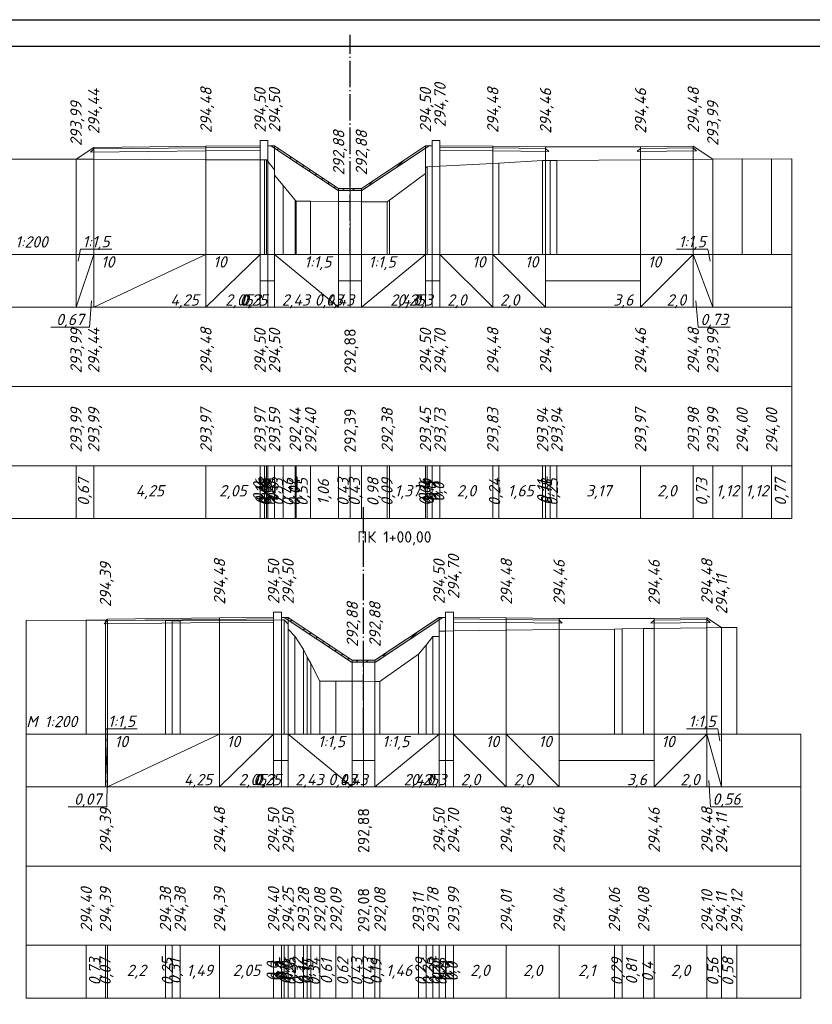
# Model space of a CAD drawing. Header units: millimetres. Extents: x -14 to 1076, y -11 to 287.
# Tile 6 of 9: x 396 to 546, y 100 to 286. Entities that reach past the tile are written whole.
import ezdxf
from ezdxf.enums import TextEntityAlignment as Align

# ---------------------------------------------------------------- set-up
doc = ezdxf.new("R2010")
doc.units = ezdxf.units.MM
doc.linetypes.add('Штрихпунктирная тонкая 4 к 15', pattern=[19, 15, -1.7, 0.6, -1.7])
for name, color, linetype in [('Дорожная одежда', 7, 'Continuous'), ('Ось', 7, 'Continuous'), ('Подписи масштабов', 7, 'Continuous'), ('Подпись пикета', 7, 'Continuous'), ('Проектная поверхность', 7, 'Continuous'), ('Проектная поверхность.Ординаты', 7, 'Continuous'), ('Проектная поверхность.Отметки', 7, 'Continuous'), ('Существующая поверхность', 7, 'Continuous'), ('Существующая поверхность.Ординаты', 7, 'Continuous'), ('Таблица поперечного профиля', 7, 'Continuous'), ('Таблица.Элементы профиля.Проектные данные', 7, 'Continuous')]:
    doc.layers.add(name, color=color, linetype=linetype)
doc.styles.add('ISOCPEUR_01CC0', font='isocpeui.ttf', dxfattribs={"height": 0.2})
doc.styles.add('ISOCPEUR_11CC0', font='txt', dxfattribs={"height": 0.2})

msp = doc.modelspace()

# ---------------------------------------------------------------- hatches: boundary and pattern name
at = {"layer": 'Дорожная одежда', "true_color": 0xffffff}
for points in [[(456.23, 254.01), (443.48, 262.51), (444.2, 262.51), (456.35, 254.41), (460.65, 254.41), (472.8, 262.51), (473.52, 262.51), (460.77, 254.01)], [(458.8, 164.65), (446.05, 173.15), (446.77, 173.15), (458.92, 165.05), (463.22, 165.05), (475.37, 173.15), (476.09, 173.15), (463.34, 164.65)]]:
    msp.add_hatch(color=7, dxfattribs=at).paths.add_polyline_path(points)
at = {"layer": 'Дорожная одежда'}
h = msp.add_hatch(dxfattribs=at)
h.set_pattern_fill('FILL-17_2_3_0_0', color=256, scale=0.1, style=0, pattern_type=2)
h.set_pattern_definition([(225, (443.58, 274.611), (12, -1e-15), [0.2828, -16.6877]), (225, (443.58, 268.611), (12, -1e-15), [0.2828, -16.6877]), (225, (453.58, 274.611), (12, -1e-15), [4.5255, -12.445]), (225, (453.58, 268.611), (12, -1e-15), [4.5255, -12.445]), (225, (444.58, 263.611), (12, -1e-15), [1.697, -15.2735]), (225, (444.58, 265.611), (12, -1e-15), [1.697, -15.2735]), (225, (444.58, 269.611), (12, -1e-15), [1.697, -15.2735]), (225, (444.58, 271.611), (12, -1e-15), [1.697, -15.2735]), (225, (455.58, 262.611), (12, -1e-15), [0.283, -16.6877]), (225, (455.58, 272.611), (12, -1e-15), [0.8485, -16.122]), (225, (455.58, 274.611), (12, -1e-15), [3.2527, -13.718]), (225, (455.58, 264.611), (12, -1e-15), [3.1113, -13.8593]), (225, (455.58, 266.611), (12, -1e-15), [0.8485, -16.122]), (225, (455.58, 268.611), (12, -1e-15), [0.283, -16.6877]), (225, (455.58, 268.611), (12, -1e-15), [3.2527, -13.718]), (225, (455.58, 270.611), (12, -1e-15), [3.1113, -13.8593]), (225, (445.58, 274.611), (12, -1e-15), [3.1113, -13.8593]), (225, (445.58, 268.611), (12, -1e-15), [3.1113, -13.8593]), (225, (447.58, 274.611), (12, -1e-15), [1.98, -14.9907]), (225, (447.58, 268.611), (12, -1e-15), [1.98, -14.9907]), (225, (448.58, 265.611), (12, -1e-15), [4.5255, -12.445]), (225, (448.58, 271.611), (12, -1e-15), [4.5255, -12.445]), (225, (448.78, 263.811), (12, -1e-15), [1.98, -14.9907]), (225, (448.78, 269.811), (12, -1e-15), [1.98, -14.9907]), (225, (449.58, 274.611), (12, -1e-15), [4.8083, -12.1622]), (225, (449.58, 268.611), (12, -1e-15), [4.8083, -12.1622]), (225, (451.58, 274.611), (12, -1e-15), [1.98, -14.9907]), (225, (451.58, 268.611), (12, -1e-15), [1.98, -14.9907]), (225, (451.68, 264.711), (12, -1e-15), [3.2527, -13.718]), (225, (451.68, 270.711), (12, -1e-15), [3.2527, -13.718]), (225, (453.38, 264.411), (12, -1e-15), [2.8284, -14.142]), (225, (453.38, 270.411), (12, -1e-15), [2.8284, -14.142]), (45, (453.98, 265.011), (12, -7e-16), [0.5657, -16.405]), (45, (453.98, 271.011), (12, -7e-16), [0.5657, -16.405]), (45, (445.18, 264.211), (12, -7e-16), [0.5657, -16.405]), (45, (445.18, 266.211), (12, -7e-16), [0.5657, -16.405]), (45, (445.18, 270.211), (12, -7e-16), [0.5657, -16.405]), (45, (445.18, 272.211), (12, -7e-16), [0.5657, -16.405]), (45, (449.18, 266.211), (12, -7e-16), [0.5657, -16.405]), (45, (449.18, 272.211), (12, -7e-16), [0.5657, -16.405]), (45, (449.38, 264.411), (12, -7e-16), [0.5657, -16.405]), (45, (449.38, 270.411), (12, -7e-16), [0.5657, -16.405]), (45, (452.28, 265.311), (12, -7e-16), [0.5657, -16.405]), (45, (452.28, 271.311), (12, -7e-16), [0.5657, -16.405])])
h.paths.add_polyline_path([(456.23, 254.01), (443.48, 262.51), (444.2, 262.51), (456.35, 254.41), (460.65, 254.41), (472.8, 262.51), (473.52, 262.51), (460.77, 254.01)])
h = msp.add_hatch(dxfattribs=at)
h.set_pattern_fill('FILL-17_2_3_0_0', color=256, scale=0.1, style=0, pattern_type=2)
h.set_pattern_definition([(225, (446.151, 185.249), (12, -1e-15), [0.2828, -16.6877]), (225, (446.151, 179.249), (12, -1e-15), [0.2828, -16.6877]), (225, (456.151, 185.249), (12, -1e-15), [4.5255, -12.445]), (225, (456.151, 179.249), (12, -1e-15), [4.5255, -12.445]), (225, (447.151, 174.249), (12, -1e-15), [1.697, -15.2735]), (225, (447.151, 176.249), (12, -1e-15), [1.697, -15.2735]), (225, (447.151, 180.249), (12, -1e-15), [1.697, -15.2735]), (225, (447.151, 182.249), (12, -1e-15), [1.697, -15.2735]), (225, (458.151, 173.249), (12, -1e-15), [0.283, -16.6877]), (225, (458.151, 183.249), (12, -1e-15), [0.8485, -16.122]), (225, (458.151, 185.249), (12, -1e-15), [3.2527, -13.718]), (225, (458.151, 175.249), (12, -1e-15), [3.1113, -13.8593]), (225, (458.151, 177.249), (12, -1e-15), [0.8485, -16.122]), (225, (458.151, 179.249), (12, -1e-15), [0.283, -16.6877]), (225, (458.151, 179.249), (12, -1e-15), [3.2527, -13.718]), (225, (458.151, 181.249), (12, -1e-15), [3.1113, -13.8593]), (225, (448.151, 185.249), (12, -1e-15), [3.1113, -13.8593]), (225, (448.151, 179.249), (12, -1e-15), [3.1113, -13.8593]), (225, (450.151, 185.249), (12, -1e-15), [1.98, -14.9907]), (225, (450.151, 179.249), (12, -1e-15), [1.98, -14.9907]), (225, (451.151, 176.249), (12, -1e-15), [4.5255, -12.445]), (225, (451.151, 182.249), (12, -1e-15), [4.5255, -12.445]), (225, (451.351, 174.449), (12, -1e-15), [1.98, -14.9907]), (225, (451.351, 180.449), (12, -1e-15), [1.98, -14.9907]), (225, (452.151, 185.249), (12, -1e-15), [4.8083, -12.1622]), (225, (452.151, 179.249), (12, -1e-15), [4.8083, -12.1622]), (225, (454.151, 185.249), (12, -1e-15), [1.98, -14.9907]), (225, (454.151, 179.249), (12, -1e-15), [1.98, -14.9907]), (225, (454.251, 175.349), (12, -1e-15), [3.2527, -13.718]), (225, (454.251, 181.349), (12, -1e-15), [3.2527, -13.718]), (225, (455.951, 175.049), (12, -1e-15), [2.8284, -14.142]), (225, (455.951, 181.049), (12, -1e-15), [2.8284, -14.142]), (45, (456.551, 175.649), (12, -7e-16), [0.5657, -16.405]), (45, (456.551, 181.649), (12, -7e-16), [0.5657, -16.405]), (45, (447.751, 174.849), (12, -7e-16), [0.5657, -16.405]), (45, (447.751, 176.849), (12, -7e-16), [0.5657, -16.405]), (45, (447.751, 180.849), (12, -7e-16), [0.5657, -16.405]), (45, (447.751, 182.849), (12, -7e-16), [0.5657, -16.405]), (45, (451.751, 176.849), (12, -7e-16), [0.5657, -16.405]), (45, (451.751, 182.849), (12, -7e-16), [0.5657, -16.405]), (45, (451.951, 175.049), (12, -7e-16), [0.5657, -16.405]), (45, (451.951, 181.049), (12, -7e-16), [0.5657, -16.405]), (45, (454.851, 175.949), (12, -7e-16), [0.5657, -16.405]), (45, (454.851, 181.949), (12, -7e-16), [0.5657, -16.405])])
h.paths.add_polyline_path([(458.8, 164.65), (446.05, 173.15), (446.77, 173.15), (458.92, 165.05), (463.22, 165.05), (475.37, 173.15), (476.09, 173.15), (463.34, 164.65)])

# ---------------------------------------------------------------- linework, layer by layer
msp.add_lwpolyline([(-14.19, 286.39), (1075.81, 286.39), (1075.81, -10.61), (-14.19, -10.61), (-14.19, 286.39)])
msp.add_lwpolyline([(5.81, 281.39), (1070.81, 281.39), (1070.81, -5.61), (5.81, -5.61)], close=True)
at = {"layer": 'Дорожная одежда', "lineweight": 5}
for points in [[(409.95, 261.9), (431.2, 262.11), (431.2, 261.51), (409.34, 261.29), (409.95, 261.9), (409.95, 261.9)], [(431.2, 262.41), (431.2, 262.11), (409.95, 261.9), (409.95, 262.2), (431.2, 262.41), (431.2, 262.41)], [(441.45, 262.51), (441.45, 262.21), (431.2, 262.11), (431.2, 262.41), (441.45, 262.51), (441.45, 262.51)], [(431.2, 261.51), (431.2, 262.11), (441.45, 262.21), (441.45, 261.61), (431.2, 261.51), (431.2, 261.51)], [(456.23, 254.01), (443.48, 262.51), (444.2, 262.51), (456.35, 254.41), (460.65, 254.41), (472.8, 262.51), (473.52, 262.51), (460.77, 254.01), (456.23, 254.01)], [(456.23, 254.01), (443.48, 262.51), (444.2, 262.51), (456.35, 254.41), (460.65, 254.41), (472.8, 262.51), (473.52, 262.51), (460.77, 254.01), (456.23, 254.01)], [(485.55, 262.41), (485.55, 262.11), (475.55, 262.21), (475.55, 262.51), (485.55, 262.41), (485.55, 262.41)], [(485.55, 262.11), (485.55, 261.51), (475.55, 261.61), (475.55, 262.21), (485.55, 262.11), (485.55, 262.11)], [(495.55, 262.31), (495.55, 262.01), (485.55, 262.11), (485.55, 262.41), (495.55, 262.31), (495.55, 262.31)], [(495.55, 262.01), (496.16, 261.4), (485.55, 261.51), (485.55, 262.11), (495.55, 262.01), (495.55, 262.01)], [(513.55, 262.01), (523.55, 262.11), (524.15, 261.52), (512.94, 261.4), (513.55, 262.01), (513.55, 262.01)], [(523.55, 262.41), (523.55, 262.11), (513.55, 262.01), (513.55, 262.31), (523.55, 262.41), (523.55, 262.41)], [(412.52, 172.53), (433.77, 172.75), (433.77, 172.15), (411.91, 171.93), (412.52, 172.53), (412.52, 172.53)], [(433.77, 173.05), (433.77, 172.75), (412.52, 172.53), (412.52, 172.83), (433.77, 173.05), (433.77, 173.05)], [(444.02, 173.15), (444.02, 172.85), (433.77, 172.75), (433.77, 173.05), (444.02, 173.15), (444.02, 173.15)], [(433.77, 172.15), (433.77, 172.75), (444.02, 172.85), (444.02, 172.25), (433.77, 172.15), (433.77, 172.15)], [(458.8, 164.65), (446.05, 173.15), (446.77, 173.15), (458.92, 165.05), (463.22, 165.05), (475.37, 173.15), (476.09, 173.15), (463.34, 164.65), (458.8, 164.65)], [(458.8, 164.65), (446.05, 173.15), (446.77, 173.15), (458.92, 165.05), (463.22, 165.05), (475.37, 173.15), (476.09, 173.15), (463.34, 164.65), (458.8, 164.65)], [(488.12, 173.05), (488.12, 172.75), (478.12, 172.85), (478.12, 173.15), (488.12, 173.05), (488.12, 173.05)], [(488.12, 172.75), (488.12, 172.15), (478.12, 172.25), (478.12, 172.85), (488.12, 172.75), (488.12, 172.75)], [(498.12, 172.95), (498.12, 172.65), (488.12, 172.75), (488.12, 173.05), (498.12, 172.95), (498.12, 172.95)], [(498.12, 172.65), (498.73, 172.04), (488.12, 172.15), (488.12, 172.75), (498.12, 172.65), (498.12, 172.65)], [(516.12, 172.65), (526.12, 172.75), (526.72, 172.15), (515.52, 172.04), (516.12, 172.65), (516.12, 172.65)], [(526.12, 173.05), (526.12, 172.75), (516.12, 172.65), (516.12, 172.95), (526.12, 173.05), (526.12, 173.05)]]:
    msp.add_lwpolyline(points, close=True, dxfattribs=at)
at = {"layer": 'Ось', "color": 1, "linetype": 'Штрихпунктирная тонкая 4 к 15', "ltscale": 0.333333, "true_color": 0xff0000, "flags": 128}
for points in [[(458.5, 241.93), (458.5, 283.51)], [(461.07, 151.05), (461.07, 194.15)]]:
    msp.add_lwpolyline(points, dxfattribs=at)
at = {"layer": 'Проектная поверхность', "color": 1, "lineweight": 5, "true_color": 0xff0000}
for points in [[(406.58, 259.95), (406.58, 259.95), (409.95, 262.2), (431.2, 262.41), (441.45, 262.51), (441.45, 263.51), (442.95, 263.51), (442.95, 262.51), (444.2, 262.51), (456.35, 254.41), (458.5, 254.41), (460.65, 254.41), (472.8, 262.51), (474.05, 262.51), (474.05, 263.51), (475.55, 263.51), (475.55, 262.51), (485.55, 262.41), (495.55, 262.31), (513.55, 262.31), (523.55, 262.41), (527.23, 259.96), (527.23, 259.96)], [(412.16, 172.6), (412.16, 172.6), (412.52, 172.83), (433.77, 173.05), (444.02, 173.15), (444.02, 174.15), (445.52, 174.15), (445.52, 173.15), (446.77, 173.15), (458.92, 165.05), (461.07, 165.05), (463.22, 165.05), (475.37, 173.15), (476.62, 173.15), (476.62, 174.15), (478.12, 174.15), (478.12, 173.15), (488.12, 173.05), (498.12, 172.95), (516.12, 172.95), (526.12, 173.05), (528.9, 171.2), (528.9, 171.2)]]:
    msp.add_lwpolyline(points, dxfattribs=at)
at = {"layer": 'Проектная поверхность.Ординаты', "color": 1, "lineweight": 5, "true_color": 0xff0000}
for points in [[(441.45, 263.51), (441.45, 241.89)], [(442.95, 263.51), (442.95, 241.89)], [(474.05, 263.51), (474.05, 241.89)], [(475.55, 263.51), (475.55, 241.89)], [(409.95, 262.2), (409.95, 241.89)], [(431.2, 262.41), (431.2, 241.89)], [(441.45, 262.51), (441.45, 241.89)], [(442.95, 262.51), (442.95, 241.89)], [(444.2, 262.51), (444.2, 241.89)], [(472.8, 262.51), (472.8, 241.89)], [(474.05, 262.51), (474.05, 241.89)], [(475.55, 262.51), (475.55, 241.89)], [(485.55, 262.41), (485.55, 241.89)], [(495.55, 262.31), (495.55, 241.89)], [(513.55, 262.31), (513.55, 241.89)], [(523.55, 262.41), (523.55, 241.89)], [(406.58, 259.95), (406.58, 241.89)], [(406.58, 259.95), (406.58, 241.89)], [(527.23, 259.96), (527.23, 241.89)], [(527.23, 259.96), (527.23, 241.89)], [(456.35, 254.41), (456.35, 241.89)], [(458.5, 254.41), (458.5, 241.89)], [(460.65, 254.41), (460.65, 241.89)], [(444.02, 174.15), (444.02, 151.02)], [(445.52, 174.15), (445.52, 151.02)], [(476.62, 174.15), (476.62, 151.02)], [(478.12, 174.15), (478.12, 151.02)], [(412.16, 172.6), (412.16, 151.02)], [(412.16, 172.6), (412.16, 151.02)], [(412.52, 172.83), (412.52, 151.02)], [(433.77, 173.05), (433.77, 151.02)], [(444.02, 173.15), (444.02, 151.02)], [(445.52, 173.15), (445.52, 151.02)], [(446.77, 173.15), (446.77, 151.02)], [(475.37, 173.15), (475.37, 151.02)], [(476.62, 173.15), (476.62, 151.02)], [(478.12, 173.15), (478.12, 151.02)], [(488.12, 173.05), (488.12, 151.02)], [(498.12, 172.95), (498.12, 151.02)], [(516.12, 172.95), (516.12, 151.02)], [(526.12, 173.05), (526.12, 151.02)], [(528.9, 171.2), (528.9, 151.02)], [(528.9, 171.2), (528.9, 151.02)], [(458.92, 165.05), (458.92, 151.02)], [(461.07, 165.05), (461.07, 151.02)], [(463.22, 165.05), (463.22, 151.02)]]:
    msp.add_lwpolyline(points, dxfattribs=at)
at = {"layer": 'Существующая поверхность', "lineweight": 5}
for points in [[(391.58, 259.99), (406.58, 259.95), (409.95, 259.94), (431.2, 259.84), (441.45, 259.85), (441.45, 259.85), (442.27, 259.85), (442.68, 259.84), (442.95, 259.51), (442.95, 259.51), (444.2, 257.94), (444.2, 256.94), (445.83, 254.99), (448.11, 252.19), (448.3, 251.99), (451.04, 251.98), (456.35, 251.95), (458.5, 251.94), (460.65, 251.89), (465.54, 251.9), (465.96, 252.19), (472.8, 257.24), (472.8, 258.24), (473.11, 258.51), (474.05, 258.56), (474.05, 258.56), (475.55, 258.64), (475.55, 258.64), (485.55, 259.17), (486.73, 259.23), (494.99, 259.7), (495.55, 259.7), (496.43, 259.71), (497.7, 259.71), (513.55, 259.85), (523.55, 259.89), (527.23, 259.96), (532.81, 260.01), (538.39, 259.97), (542.23, 260.01)], [(397.16, 172.55), (408.53, 172.62), (412.16, 172.6), (412.52, 172.59), (423.53, 172.53), (424.79, 172.49), (426.31, 172.52), (433.77, 172.58), (444.02, 172.64), (444.02, 172.64), (445.52, 172.68), (445.52, 172.68), (446.01, 172.69), (446.77, 171.89), (446.77, 170.89), (448.06, 169.56), (449.68, 167.04), (450.36, 165.64), (451.1, 164.44), (452.78, 161.06), (455.84, 161.08), (458.92, 161.06), (461.07, 161.04), (463.22, 161.03), (464.17, 161.02), (471.45, 166.19), (472.92, 167.89), (474.22, 169.54), (475.37, 169.55), (475.37, 170.55), (476.62, 170.54), (476.62, 170.54), (478.12, 170.59), (478.12, 170.59), (488.12, 170.71), (498.12, 170.84), (508.6, 170.94), (510.06, 170.98), (514.14, 171.03), (516.12, 171.05), (526.12, 171.14), (528.9, 171.2), (531.78, 171.23), (531.78, 171.23)]]:
    msp.add_lwpolyline(points, dxfattribs=at)
at = {"layer": 'Существующая поверхность.Ординаты', "lineweight": 5}
for points in [[(406.58, 259.95), (406.58, 241.89)], [(409.95, 259.94), (409.95, 241.89)], [(431.2, 259.84), (431.2, 241.89)], [(441.45, 259.85), (441.45, 241.89)], [(441.45, 259.85), (441.45, 241.89)], [(442.27, 259.85), (442.27, 241.89)], [(442.68, 259.84), (442.68, 241.89)], [(442.95, 259.51), (442.95, 241.89)], [(442.95, 259.51), (442.95, 241.89)], [(494.99, 259.7), (494.99, 241.89)], [(495.55, 259.7), (495.55, 241.89)], [(496.43, 259.71), (496.43, 241.89)], [(497.7, 259.71), (497.7, 241.89)], [(513.55, 259.85), (513.55, 241.89)], [(523.55, 259.89), (523.55, 241.89)], [(527.23, 259.96), (527.23, 241.89)], [(532.81, 260.01), (532.81, 241.89)], [(538.39, 259.97), (538.39, 241.89)], [(542.23, 260.01), (542.23, 241.89)], [(444.2, 257.94), (444.2, 241.89)], [(472.8, 258.24), (472.8, 241.89)], [(473.11, 258.51), (473.11, 241.89)], [(474.05, 258.56), (474.05, 241.89)], [(474.05, 258.56), (474.05, 241.89)], [(475.55, 258.64), (475.55, 241.89)], [(475.55, 258.64), (475.55, 241.89)], [(485.55, 259.17), (485.55, 241.89)], [(486.73, 259.23), (486.73, 241.89)], [(444.2, 256.94), (444.2, 241.89)], [(472.8, 257.24), (472.8, 241.89)], [(445.83, 254.99), (445.83, 241.89)], [(448.11, 252.19), (448.11, 241.89)], [(448.3, 251.99), (448.3, 241.89)], [(451.04, 251.98), (451.04, 241.89)], [(456.35, 251.95), (456.35, 241.89)], [(458.5, 251.94), (458.5, 241.89)], [(460.65, 251.89), (460.65, 241.89)], [(465.54, 251.9), (465.54, 241.89)], [(465.96, 252.19), (465.96, 241.89)], [(397.16, 172.55), (397.16, 151.02)], [(408.53, 172.62), (408.53, 151.02)], [(412.16, 172.6), (412.16, 151.02)], [(412.52, 172.59), (412.52, 151.02)], [(423.53, 172.53), (423.53, 151.02)], [(424.79, 172.49), (424.79, 151.02)], [(426.31, 172.52), (426.31, 151.02)], [(433.77, 172.58), (433.77, 151.02)], [(444.02, 172.64), (444.02, 151.02)], [(444.02, 172.64), (444.02, 151.02)], [(445.52, 172.68), (445.52, 151.02)], [(445.52, 172.68), (445.52, 151.02)], [(446.01, 172.69), (446.01, 151.02)], [(446.77, 171.89), (446.77, 151.02)], [(446.77, 170.89), (446.77, 151.02)], [(475.37, 170.55), (475.37, 151.02)], [(476.62, 170.54), (476.62, 151.02)], [(476.62, 170.54), (476.62, 151.02)], [(478.12, 170.59), (478.12, 151.02)], [(478.12, 170.59), (478.12, 151.02)], [(488.12, 170.71), (488.12, 151.02)], [(498.12, 170.84), (498.12, 151.02)], [(508.6, 170.94), (508.6, 151.02)], [(510.06, 170.98), (510.06, 151.02)], [(514.14, 171.03), (514.14, 151.02)], [(516.12, 171.05), (516.12, 151.02)], [(526.12, 171.14), (526.12, 151.02)], [(528.9, 171.2), (528.9, 151.02)], [(531.78, 171.23), (531.78, 151.02)], [(531.78, 171.23), (531.78, 151.02)], [(448.06, 169.56), (448.06, 151.02)], [(474.22, 169.54), (474.22, 151.02)], [(475.37, 169.55), (475.37, 151.02)], [(449.68, 167.04), (449.68, 151.02)], [(471.45, 166.19), (471.45, 151.02)], [(472.92, 167.89), (472.92, 151.02)], [(450.36, 165.64), (450.36, 151.02)], [(451.1, 164.44), (451.1, 151.02)], [(452.78, 161.06), (452.78, 151.02)], [(455.84, 161.08), (455.84, 151.02)], [(458.92, 161.06), (458.92, 151.02)], [(461.07, 161.04), (461.07, 151.02)], [(463.22, 161.03), (463.22, 151.02)], [(464.17, 161.02), (464.17, 151.02)]]:
    msp.add_lwpolyline(points, dxfattribs=at)
at = {"layer": 'Таблица поперечного профиля', "color": 1, "lineweight": 5, "true_color": 0xff0000}
for points in [[(391.58, 241.89), (391.58, 231.89), (542.23, 231.89), (542.23, 241.89)], [(391.58, 241.89), (391.58, 216.89), (542.23, 216.89), (542.23, 241.89)], [(391.58, 231.89), (391.58, 216.89), (542.23, 216.89), (542.23, 231.89)], [(397.16, 151.02), (397.16, 141.02), (543.9, 141.02), (543.9, 151.02)], [(397.16, 151.02), (397.16, 126.02), (543.9, 126.02), (543.9, 151.02)], [(397.16, 141.02), (397.16, 126.02), (543.9, 126.02), (543.9, 141.02)]]:
    msp.add_lwpolyline(points, close=True, dxfattribs=at)
at = {"layer": 'Таблица поперечного профиля', "lineweight": 5}
for points in [[(391.58, 241.89), (391.58, 191.89), (542.23, 191.89), (542.23, 241.89)], [(391.58, 216.89), (391.58, 201.89), (542.23, 201.89), (542.23, 216.89)], [(391.58, 216.89), (391.58, 191.89), (542.23, 191.89), (542.23, 216.89)], [(391.58, 201.89), (391.58, 191.89), (542.23, 191.89), (542.23, 201.89)], [(397.16, 151.02), (397.16, 101.02), (543.9, 101.02), (543.9, 151.02)], [(397.16, 126.02), (397.16, 111.02), (543.9, 111.02), (543.9, 126.02)], [(397.16, 126.02), (397.16, 101.02), (543.9, 101.02), (543.9, 126.02)], [(397.16, 111.02), (397.16, 101.02), (543.9, 101.02), (543.9, 111.02)]]:
    msp.add_lwpolyline(points, close=True, dxfattribs=at)
for points in [[(406.58, 191.89), (406.58, 201.89)], [(409.95, 191.89), (409.95, 201.89)], [(431.2, 191.89), (431.2, 201.89)], [(441.45, 191.89), (441.45, 201.89)], [(441.45, 191.89), (441.45, 201.89)], [(442.27, 191.89), (442.27, 201.89)], [(442.68, 191.89), (442.68, 201.89)], [(442.95, 191.89), (442.95, 201.89)], [(442.95, 191.89), (442.95, 201.89)], [(444.2, 191.89), (444.2, 201.89)], [(444.2, 191.89), (444.2, 201.89)], [(445.83, 191.89), (445.83, 201.89)], [(448.11, 191.89), (448.11, 201.89)], [(448.3, 191.89), (448.3, 201.89)], [(451.04, 191.89), (451.04, 201.89)], [(456.35, 191.89), (456.35, 201.89)], [(458.5, 191.89), (458.5, 201.89)], [(460.65, 191.89), (460.65, 201.89)], [(465.54, 191.89), (465.54, 201.89)], [(465.96, 191.89), (465.96, 201.89)], [(472.8, 191.89), (472.8, 201.89)], [(472.8, 191.89), (472.8, 201.89)], [(473.11, 191.89), (473.11, 201.89)], [(474.05, 191.89), (474.05, 201.89)], [(474.05, 191.89), (474.05, 201.89)], [(475.55, 191.89), (475.55, 201.89)], [(475.55, 191.89), (475.55, 201.89)], [(485.55, 191.89), (485.55, 201.89)], [(486.73, 191.89), (486.73, 201.89)], [(494.99, 191.89), (494.99, 201.89)], [(495.55, 191.89), (495.55, 201.89)], [(496.43, 191.89), (496.43, 201.89)], [(497.7, 191.89), (497.7, 201.89)], [(513.55, 191.89), (513.55, 201.89)], [(523.55, 191.89), (523.55, 201.89)], [(527.23, 191.89), (527.23, 201.89)], [(532.81, 191.89), (532.81, 201.89)], [(538.39, 191.89), (538.39, 201.89)], [(542.23, 191.89), (542.23, 201.89)], [(408.53, 101.02), (408.53, 111.02)], [(412.16, 101.02), (412.16, 111.02)], [(412.52, 101.02), (412.52, 111.02)], [(423.53, 101.02), (423.53, 111.02)], [(424.79, 101.02), (424.79, 111.02)], [(426.31, 101.02), (426.31, 111.02)], [(433.77, 101.02), (433.77, 111.02)], [(444.02, 101.02), (444.02, 111.02)], [(444.02, 101.02), (444.02, 111.02)], [(445.52, 101.02), (445.52, 111.02)], [(445.52, 101.02), (445.52, 111.02)], [(446.01, 101.02), (446.01, 111.02)], [(446.77, 101.02), (446.77, 111.02)], [(446.77, 101.02), (446.77, 111.02)], [(448.06, 101.02), (448.06, 111.02)], [(449.68, 101.02), (449.68, 111.02)], [(450.36, 101.02), (450.36, 111.02)], [(451.1, 101.02), (451.1, 111.02)], [(452.78, 101.02), (452.78, 111.02)], [(455.84, 101.02), (455.84, 111.02)], [(458.92, 101.02), (458.92, 111.02)], [(461.07, 101.02), (461.07, 111.02)], [(463.22, 101.02), (463.22, 111.02)], [(464.17, 101.02), (464.17, 111.02)], [(471.45, 101.02), (471.45, 111.02)], [(472.92, 101.02), (472.92, 111.02)], [(474.22, 101.02), (474.22, 111.02)], [(475.37, 101.02), (475.37, 111.02)], [(475.37, 101.02), (475.37, 111.02)], [(476.62, 101.02), (476.62, 111.02)], [(476.62, 101.02), (476.62, 111.02)], [(478.12, 101.02), (478.12, 111.02)], [(478.12, 101.02), (478.12, 111.02)], [(488.12, 101.02), (488.12, 111.02)], [(498.12, 101.02), (498.12, 111.02)], [(508.6, 101.02), (508.6, 111.02)], [(510.06, 101.02), (510.06, 111.02)], [(514.14, 101.02), (514.14, 111.02)], [(516.12, 101.02), (516.12, 111.02)], [(526.12, 101.02), (526.12, 111.02)], [(528.9, 101.02), (528.9, 111.02)], [(531.78, 101.02), (531.78, 111.02)]]:
    msp.add_lwpolyline(points, dxfattribs=at)
at = {"layer": 'Таблица.Элементы профиля.Проектные данные', "color": 1, "lineweight": 13, "true_color": 0xff0000}
for points in [[(413.34, 242.89), (407.42, 242.89), (407, 240.64)], [(520.38, 242.89), (526.31, 242.89), (526.77, 240.64)], [(401.8, 228.14), (409.11, 228.14), (409.53, 233.14)], [(530.56, 228.14), (524.47, 228.14), (524.01, 233.14)], [(418.17, 152.02), (412.25, 152.02), (412.21, 149.77)], [(522.28, 152.02), (528.21, 152.02), (528.55, 149.77)], [(405.12, 137.27), (412.43, 137.27), (412.48, 142.27)], [(532.91, 137.27), (526.82, 137.27), (526.47, 142.27)]]:
    msp.add_lwpolyline(points, dxfattribs=at)
at = {"layer": 'Таблица.Элементы профиля.Проектные данные', "color": 1, "lineweight": 5, "true_color": 0xff0000}
for points in [[(406.58, 231.89), (406.58, 241.89)], [(406.58, 231.89), (409.95, 241.89)], [(409.95, 231.89), (409.95, 241.89)], [(409.95, 231.89), (409.95, 241.89)], [(409.95, 231.89), (431.2, 241.89)], [(431.2, 231.89), (431.2, 241.89)], [(431.2, 231.89), (431.2, 241.89)], [(431.2, 231.89), (441.45, 241.89)], [(441.45, 231.89), (441.45, 241.89)], [(441.45, 231.89), (441.45, 241.89)], [(442.95, 231.89), (442.95, 241.89)], [(442.95, 231.89), (442.95, 241.89)], [(444.2, 231.89), (444.2, 241.89)], [(444.2, 231.89), (444.2, 241.89)], [(444.2, 241.89), (456.35, 231.89)], [(456.35, 231.89), (456.35, 241.89)], [(456.35, 231.89), (456.35, 241.89)], [(458.5, 231.89), (458.5, 241.89)], [(458.5, 231.89), (458.5, 241.89)], [(460.65, 231.89), (460.65, 241.89)], [(460.65, 231.89), (460.65, 241.89)], [(460.65, 231.89), (472.8, 241.89)], [(472.8, 231.89), (472.8, 241.89)], [(472.8, 231.89), (472.8, 241.89)], [(474.05, 231.89), (474.05, 241.89)], [(474.05, 231.89), (474.05, 241.89)], [(475.55, 231.89), (475.55, 241.89)], [(475.55, 231.89), (475.55, 241.89)], [(475.55, 241.89), (485.55, 231.89)], [(485.55, 231.89), (485.55, 241.89)], [(485.55, 231.89), (485.55, 241.89)], [(485.55, 241.89), (495.55, 231.89)], [(495.55, 231.89), (495.55, 241.89)], [(495.55, 231.89), (495.55, 241.89)], [(513.55, 231.89), (513.55, 241.89)], [(513.55, 231.89), (513.55, 241.89)], [(513.55, 231.89), (523.55, 241.89)], [(523.55, 231.89), (523.55, 241.89)], [(523.55, 231.89), (523.55, 241.89)], [(523.55, 241.89), (527.23, 231.89)], [(527.23, 231.89), (527.23, 241.89)], [(441.45, 236.89), (442.95, 236.89)], [(442.95, 236.89), (444.2, 236.89)], [(456.35, 236.89), (458.5, 236.89)], [(458.5, 236.89), (460.65, 236.89)], [(472.8, 236.89), (474.05, 236.89)], [(474.05, 236.89), (475.55, 236.89)], [(495.55, 236.89), (513.55, 236.89)], [(412.16, 141.02), (412.16, 151.02)], [(412.16, 141.02), (412.52, 151.02)], [(412.52, 141.02), (412.52, 151.02)], [(412.52, 141.02), (412.52, 151.02)], [(412.52, 141.02), (433.77, 151.02)], [(433.77, 141.02), (433.77, 151.02)], [(433.77, 141.02), (433.77, 151.02)], [(433.77, 141.02), (444.02, 151.02)], [(444.02, 141.02), (444.02, 151.02)], [(444.02, 141.02), (444.02, 151.02)], [(445.52, 141.02), (445.52, 151.02)], [(445.52, 141.02), (445.52, 151.02)], [(446.77, 141.02), (446.77, 151.02)], [(446.77, 141.02), (446.77, 151.02)], [(446.77, 151.02), (458.92, 141.02)], [(458.92, 141.02), (458.92, 151.02)], [(458.92, 141.02), (458.92, 151.02)], [(461.07, 141.02), (461.07, 151.02)], [(461.07, 141.02), (461.07, 151.02)], [(463.22, 141.02), (463.22, 151.02)], [(463.22, 141.02), (463.22, 151.02)], [(463.22, 141.02), (475.37, 151.02)], [(475.37, 141.02), (475.37, 151.02)], [(475.37, 141.02), (475.37, 151.02)], [(476.62, 141.02), (476.62, 151.02)], [(476.62, 141.02), (476.62, 151.02)], [(478.12, 141.02), (478.12, 151.02)], [(478.12, 141.02), (478.12, 151.02)], [(478.12, 151.02), (488.12, 141.02)], [(488.12, 141.02), (488.12, 151.02)], [(488.12, 141.02), (488.12, 151.02)], [(488.12, 151.02), (498.12, 141.02)], [(498.12, 141.02), (498.12, 151.02)], [(498.12, 141.02), (498.12, 151.02)], [(516.12, 141.02), (516.12, 151.02)], [(516.12, 141.02), (516.12, 151.02)], [(516.12, 141.02), (526.12, 151.02)], [(526.12, 141.02), (526.12, 151.02)], [(526.12, 141.02), (526.12, 151.02)], [(526.12, 151.02), (528.9, 141.02)], [(528.9, 141.02), (528.9, 151.02)], [(444.02, 146.02), (445.52, 146.02)], [(445.52, 146.02), (446.77, 146.02)], [(458.92, 146.02), (461.07, 146.02)], [(461.07, 146.02), (463.22, 146.02)], [(475.37, 146.02), (476.62, 146.02)], [(476.62, 146.02), (478.12, 146.02)], [(498.12, 146.02), (516.12, 146.02)]]:
    msp.add_lwpolyline(points, dxfattribs=at)

# ---------------------------------------------------------------- texts
at = {"layer": 'Подписи масштабов', "style": 'ISOCPEUR_01CC0'}
for p in [(391.58, 242.57), (397.16, 151.7)]:
    msp.add_text('M 1:200', height=2.148, dxfattribs=at).set_placement(p, align=Align.BOTTOM_LEFT)
at = {"layer": 'Подпись пикета', "style": 'ISOCPEUR_11CC0'}
msp.add_text('ПК 1+00,00', height=2.148, dxfattribs=at).set_placement((466.9, 188.14), align=Align.MIDDLE)
at = {"layer": 'Проектная поверхность.Отметки', "color": 1, "true_color": 0xff0000, "style": 'ISOCPEUR_01CC0'}
for s, p in [('294,70', (475.55, 266.01)), ('294,44', (409.95, 264.7)), ('294,48', (431.2, 264.91)), ('294,50', (441.45, 265.01)), ('294,50', (444.2, 265.01)), ('294,50', (472.8, 265.01)), ('294,48', (485.55, 264.91)), ('294,46', (495.55, 264.81)), ('294,46', (513.55, 264.81)), ('294,48', (523.55, 264.91)), ('293,99', (406.58, 262.45)), ('293,99', (527.23, 262.46)), ('292,88', (456.35, 256.91)), ('292,88', (460.65, 256.91)), ('294,70', (478.12, 176.65)), ('294,39', (412.16, 175.1)), ('294,48', (433.77, 175.55)), ('294,50', (444.02, 175.65)), ('294,50', (446.77, 175.65)), ('294,50', (475.37, 175.65)), ('294,48', (488.12, 175.55)), ('294,46', (498.12, 175.45)), ('294,46', (516.12, 175.45)), ('294,48', (526.12, 175.55)), ('294,11', (528.9, 173.7)), ('292,88', (458.92, 167.55)), ('292,88', (463.22, 167.55))]:
    msp.add_text(s, height=2.148, rotation=90, dxfattribs=at).set_placement(p, align=Align.MIDDLE_LEFT)
at = {"layer": 'Таблица поперечного профиля', "color": 1, "true_color": 0xff0000}
for s, style, p in [('293,99', 'ISOCPEUR_01CC0', (406.58, 219.39)), ('294,44', 'ISOCPEUR_01CC0', (409.95, 219.39)), ('294,48', 'ISOCPEUR_01CC0', (431.2, 219.39)), ('294,50', 'ISOCPEUR_01CC0', (441.45, 219.39)), ('294,50', 'ISOCPEUR_01CC0', (444.2, 219.39)), ('292,88', 'ISOCPEUR_11CC0', (458.5, 219.39)), ('294,50', 'ISOCPEUR_01CC0', (472.8, 219.39)), ('294,70', 'ISOCPEUR_01CC0', (475.55, 219.39)), ('294,48', 'ISOCPEUR_01CC0', (485.55, 219.39)), ('294,46', 'ISOCPEUR_01CC0', (495.55, 219.39)), ('294,46', 'ISOCPEUR_01CC0', (513.55, 219.39)), ('294,48', 'ISOCPEUR_01CC0', (523.55, 219.39)), ('293,99', 'ISOCPEUR_01CC0', (527.23, 219.39)), ('294,39', 'ISOCPEUR_01CC0', (412.16, 128.52)), ('294,48', 'ISOCPEUR_01CC0', (433.77, 128.52)), ('294,50', 'ISOCPEUR_01CC0', (444.02, 128.52)), ('294,50', 'ISOCPEUR_01CC0', (446.77, 128.52)), ('292,88', 'ISOCPEUR_11CC0', (461.07, 128.52)), ('294,50', 'ISOCPEUR_01CC0', (475.37, 128.52)), ('294,70', 'ISOCPEUR_01CC0', (478.12, 128.52)), ('294,48', 'ISOCPEUR_01CC0', (488.12, 128.52)), ('294,46', 'ISOCPEUR_01CC0', (498.12, 128.52)), ('294,46', 'ISOCPEUR_01CC0', (516.12, 128.52)), ('294,48', 'ISOCPEUR_01CC0', (526.12, 128.52)), ('294,11', 'ISOCPEUR_01CC0', (528.9, 128.52))]:
    msp.add_text(s, height=2.148, rotation=90, dxfattribs=dict(at, style=style)).set_placement(p, align=Align.MIDDLE_LEFT)
at = {"layer": 'Таблица поперечного профиля'}
for s, style, p in [('293,99', 'ISOCPEUR_01CC0', (406.58, 204.39)), ('293,99', 'ISOCPEUR_01CC0', (409.95, 204.39)), ('293,97', 'ISOCPEUR_01CC0', (431.2, 204.39)), ('293,97', 'ISOCPEUR_01CC0', (441.45, 204.39)), ('293,59', 'ISOCPEUR_01CC0', (444.2, 204.39)), ('292,44', 'ISOCPEUR_01CC0', (448.11, 204.39)), ('292,40', 'ISOCPEUR_01CC0', (451.04, 204.39)), ('292,39', 'ISOCPEUR_11CC0', (458.5, 204.39)), ('292,38', 'ISOCPEUR_01CC0', (465.54, 204.39)), ('293,45', 'ISOCPEUR_01CC0', (472.8, 204.39)), ('293,73', 'ISOCPEUR_01CC0', (475.55, 204.39)), ('293,83', 'ISOCPEUR_01CC0', (485.55, 204.39)), ('293,94', 'ISOCPEUR_01CC0', (494.99, 204.39)), ('293,94', 'ISOCPEUR_01CC0', (497.7, 204.39)), ('293,97', 'ISOCPEUR_01CC0', (513.55, 204.39)), ('293,98', 'ISOCPEUR_01CC0', (523.55, 204.39)), ('293,99', 'ISOCPEUR_01CC0', (527.23, 204.39)), ('294,00', 'ISOCPEUR_01CC0', (532.81, 204.39)), ('294,00', 'ISOCPEUR_01CC0', (538.39, 204.39)), ('294,40', 'ISOCPEUR_01CC0', (408.53, 113.52)), ('294,39', 'ISOCPEUR_01CC0', (412.16, 113.52)), ('294,38', 'ISOCPEUR_01CC0', (423.53, 113.52)), ('294,38', 'ISOCPEUR_01CC0', (426.31, 113.52)), ('294,39', 'ISOCPEUR_01CC0', (433.77, 113.52)), ('294,40', 'ISOCPEUR_01CC0', (444.02, 113.52)), ('294,25', 'ISOCPEUR_01CC0', (446.77, 113.52)), ('293,28', 'ISOCPEUR_01CC0', (449.68, 113.52)), ('292,08', 'ISOCPEUR_01CC0', (452.78, 113.52)), ('292,09', 'ISOCPEUR_01CC0', (455.84, 113.52)), ('292,08', 'ISOCPEUR_11CC0', (461.07, 113.52)), ('292,08', 'ISOCPEUR_01CC0', (464.17, 113.52)), ('293,11', 'ISOCPEUR_01CC0', (471.45, 113.52)), ('293,78', 'ISOCPEUR_01CC0', (474.22, 113.52)), ('293,99', 'ISOCPEUR_01CC0', (478.12, 113.52)), ('294,01', 'ISOCPEUR_01CC0', (488.12, 113.52)), ('294,04', 'ISOCPEUR_01CC0', (498.12, 113.52)), ('294,06', 'ISOCPEUR_01CC0', (508.6, 113.52)), ('294,08', 'ISOCPEUR_01CC0', (514.14, 113.52)), ('294,10', 'ISOCPEUR_01CC0', (526.12, 113.52)), ('294,11', 'ISOCPEUR_01CC0', (528.9, 113.52)), ('294,12', 'ISOCPEUR_01CC0', (531.78, 113.52))]:
    msp.add_text(s, height=2.148, rotation=90, dxfattribs=dict(at, style=style)).set_placement(p, align=Align.MIDDLE_LEFT)
at = {"layer": 'Таблица поперечного профиля', "style": 'ISOCPEUR_01CC0'}
for s, p in [('0,16', (441.86, 196.89)), ('0,46', (446.97, 196.89)), ('0,04', (448.21, 196.89)), ('1,06', (453.7, 196.89)), ('0,06', (472.95, 196.89)), ('0,24', (486.14, 196.89)), ('0,67', (408.26, 196.89)), ('0,0', (441.45, 196.89)), ('0,08', (442.47, 196.89)), ('0,05', (442.81, 196.89)), ('0,0', (442.95, 196.89)), ('0,25', (443.57, 196.89)), ('0,0', (444.2, 196.89)), ('0,33', (445.02, 196.89)), ('0,55', (449.67, 196.89)), ('0,43', (457.42, 196.89)), ('0,43', (459.57, 196.89)), ('0,98', (463.09, 196.89)), ('0,09', (465.75, 196.89)), ('0,0', (472.8, 196.89)), ('0,19', (473.58, 196.89)), ('0,0', (474.05, 196.89)), ('0,3', (474.8, 196.89)), ('0,0', (475.55, 196.89)), ('0,11', (495.27, 196.89)), ('0,18', (495.99, 196.89)), ('0,25', (497.06, 196.89)), ('0,73', (525.39, 196.89)), ('0,77', (540.31, 196.89)), ('0,73', (410.35, 106.02)), ('0,07', (412.34, 106.02)), ('0,25', (424.16, 106.02)), ('0,31', (425.55, 106.02)), ('0,15', (446.39, 106.02)), ('0,26', (447.42, 106.02)), ('0,32', (448.87, 106.02)), ('0,14', (450.02, 106.02)), ('0,15', (450.73, 106.02)), ('0,34', (451.94, 106.02)), ('0,61', (454.31, 106.02)), ('0,62', (457.38, 106.02)), ('0,43', (460, 106.02)), ('0,43', (462.15, 106.02)), ('0,19', (463.7, 106.02)), ('0,29', (472.18, 106.02)), ('0,26', (473.57, 106.02)), ('0,23', (474.8, 106.02)), ('0,25', (476, 106.02)), ('0,29', (509.33, 106.02)), ('0,81', (512.1, 106.02)), ('0,56', (527.51, 106.02)), ('0,58', (530.34, 106.02)), ('0,0', (444.02, 106.02)), ('0,3', (444.77, 106.02)), ('0,0', (445.52, 106.02)), ('0,1', (445.76, 106.02)), ('0,0', (446.77, 106.02)), ('0,0', (475.37, 106.02)), ('0,0', (476.62, 106.02)), ('0,3', (477.37, 106.02)), ('0,0', (478.12, 106.02)), ('0,4', (515.13, 106.02))]:
    msp.add_text(s, height=2.148, rotation=90, dxfattribs=at).set_placement(p, align=Align.MIDDLE)
for s, p in [('4,25', (420.57, 196.89)), ('2,05', (436.32, 196.89)), ('1,37', (469.38, 196.89)), ('2,0', (480.55, 196.89)), ('1,65', (490.86, 196.89)), ('3,17', (505.62, 196.89)), ('2,0', (518.55, 196.89)), ('1,12', (530.02, 196.89)), ('1,12', (535.6, 196.89)), ('2,2', (418.02, 106.02)), ('1,49', (430.04, 106.02)), ('2,05', (438.89, 106.02)), ('1,46', (467.81, 106.02)), ('2,0', (483.12, 106.02)), ('2,0', (493.12, 106.02)), ('2,1', (503.36, 106.02)), ('2,0', (521.12, 106.02))]:
    msp.add_text(s, height=2.148, dxfattribs=at).set_placement(p, align=Align.MIDDLE)
at = {"layer": 'Таблица.Элементы профиля.Проектные данные', "color": 1, "true_color": 0xff0000, "style": 'ISOCPEUR_01CC0'}
for s, p in [(' 1:1,5 ', (410.38, 242.62)), (' 1:1,5 ', (523.35, 242.62)), (' 0,67 ', (405.45, 227.87)), (' 0,73 ', (527.51, 227.87)), (' 1:1,5 ', (415.21, 151.75)), (' 1:1,5 ', (525.24, 151.75)), (' 0,07 ', (408.78, 137)), (' 0,56 ', (529.86, 137))]:
    msp.add_text(s, height=2.148, dxfattribs=at).set_placement(p, align=Align.BOTTOM_CENTER)
for s, p in [(' 10 ', (409.95, 241.57)), (' 10 ', (431.2, 241.57)), (' 1:1,5 ', (460.65, 241.57)), (' 10 ', (513.55, 241.57)), (' 10 ', (412.52, 150.7)), (' 10 ', (433.77, 150.7)), (' 1:1,5 ', (463.22, 150.7)), (' 10 ', (516.12, 150.7))]:
    msp.add_text(s, height=2.148, dxfattribs=at).set_placement(p, align=Align.TOP_LEFT)
for s, p in [(' 1:1,5 ', (456.35, 241.57)), (' 10 ', (485.55, 241.57)), (' 10 ', (495.55, 241.57)), (' 1:1,5 ', (458.92, 150.7)), (' 10 ', (488.12, 150.7)), (' 10 ', (498.12, 150.7))]:
    msp.add_text(s, height=2.148, dxfattribs=at).set_placement(p, align=Align.TOP_RIGHT)
for s, p in [(' 4,25 ', (431.2, 231.57)), (' 2,05 ', (441.45, 231.57)), (' 0,25 ', (444.2, 231.57)), (' 0,3 ', (442.95, 231.57)), (' 0,43 ', (458.5, 231.57)), (' 0,43 ', (460.65, 231.57)), (' 2,43 ', (472.8, 231.57)), (' 0,25 ', (474.05, 231.57)), (' 0,3 ', (475.55, 231.57)), (' 3,6 ', (513.55, 231.57)), (' 2,0 ', (523.55, 231.57)), (' 4,25 ', (433.77, 140.7)), (' 2,05 ', (444.02, 140.7)), (' 0,25 ', (446.77, 140.7)), (' 0,3 ', (445.52, 140.7)), (' 0,43 ', (461.07, 140.7)), (' 0,43 ', (463.22, 140.7)), (' 2,43 ', (475.37, 140.7)), (' 0,25 ', (476.62, 140.7)), (' 0,3 ', (478.12, 140.7)), (' 3,6 ', (516.12, 140.7)), (' 2,0 ', (526.12, 140.7))]:
    msp.add_text(s, height=2.148, dxfattribs=at).set_placement(p, align=Align.BOTTOM_RIGHT)
for s, p in [(' 2,43 ', (444.2, 231.57)), (' 2,0 ', (475.55, 231.57)), (' 2,0 ', (485.55, 231.57)), (' 2,43 ', (446.77, 140.7)), (' 2,0 ', (478.12, 140.7)), (' 2,0 ', (488.12, 140.7))]:
    msp.add_text(s, height=2.148, dxfattribs=at).set_placement(p, align=Align.BOTTOM_LEFT)

doc.saveas('drawing.dxf')
